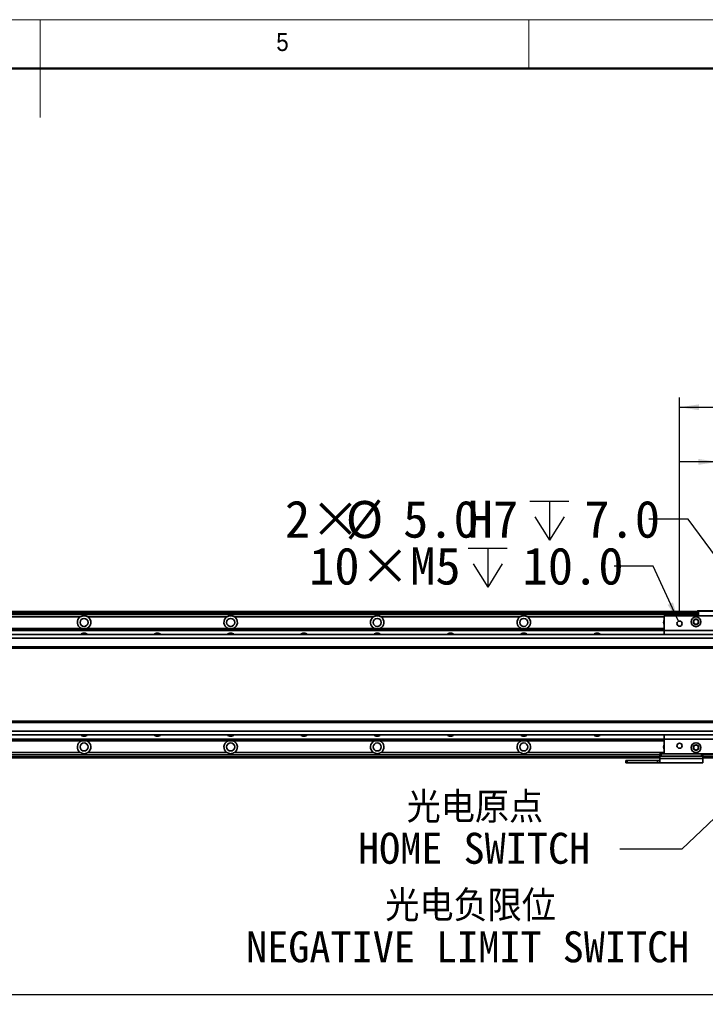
# Model space of a CAD drawing. Header units: millimetres. Extents: x 40 to 3320, y 40 to 2336.
# Tile 8 of 10: x 1663 to 2225, y 1529 to 2336. Entities that reach past the tile are written whole.
import ezdxf

# ---------------------------------------------------------------- set-up
doc = ezdxf.new("R2010")
doc.units = ezdxf.units.MM
doc.header["$LTSCALE"] = 8
doc.layers.add('黑色实线', color=7, linetype='Continuous')
doc.styles.add('SLDTEXTSTYLE1', font='Gothic.ttf', dxfattribs={"width": 0.913})
doc.styles.add('SLDTEXTSTYLE8', font='txt')
doc.styles.add('SLDTEXTSTYLE9', font='txt', dxfattribs={"bigfont": 'bigfont'})
doc.dimstyles.new('SLDDIMSTYLE0', dxfattribs={"dimtxt": 30.4, "dimasz": 16, "dimexe": 0, "dimexo": 0.0625, "dimgap": 7.6, "dimtad": 2, "dimdec": 1, "dimrnd": 1e-09, "dimzin": 4, "dimdsep": 46, "dimtxsty": 'SLDTEXTSTYLE8', "dimsah": 1, "dimcen": 0.09, "dimadec": 0, "dimazin": 1, "dimtfac": 1, "dimtdec": 1, "dimtmove": 0, "dimatfit": 0, "dimfxl": 0, "dimfrac": 2, "dimtolj": 1, "dimtzin": 12, "dimarcsym": 0})
doc.dimstyles.new('SLDDIMSTYLE2', dxfattribs={"dimtxt": 0.18, "dimasz": 4.8, "dimexe": 0, "dimexo": 0.0625, "dimgap": 0, "dimtad": 0, "dimtih": 1, "dimtoh": 1, "dimdec": 0, "dimrnd": 1e-09, "dimzin": 0, "dimdsep": 46, "dimtxsty": 'Standard', "dimblk1": 'DOT', "dimblk2": 'DOT', "dimsah": 1, "dimcen": 0.09, "dimadec": 0, "dimazin": 0, "dimtfac": 4.8, "dimtdec": 0, "dimtofl": 0, "dimtmove": 0, "dimatfit": 3, "dimldrblk": 'DOT', "dimfxl": 0, "dimfrac": 2, "dimtolj": 1, "dimtzin": 0, "dimarcsym": 0})
doc.dimstyles.new('SLDDIMSTYLE4', dxfattribs={"dimtxt": 30.4, "dimasz": 16, "dimexe": 0, "dimexo": 0.0625, "dimgap": 7.6, "dimtad": 0, "dimtih": 1, "dimtoh": 1, "dimdec": 1, "dimrnd": 1e-09, "dimzin": 4, "dimdsep": 46, "dimtxsty": 'SLDTEXTSTYLE8', "dimsah": 1, "dimcen": 0, "dimadec": 0, "dimazin": 1, "dimtfac": 1, "dimtdec": 1, "dimtofl": 0, "dimtmove": 0, "dimatfit": 3, "dimfxl": 0, "dimfrac": 2, "dimtolj": 1, "dimtzin": 12, "dimarcsym": 0})
doc.dimstyles.new('SLDDIMSTYLE5', dxfattribs={"dimtxt": 30.4, "dimasz": 16, "dimexe": 0, "dimexo": 0.0625, "dimgap": 7.6, "dimtad": 0, "dimtih": 1, "dimtoh": 1, "dimdec": 1, "dimrnd": 1e-09, "dimzin": 12, "dimdsep": 46, "dimtxsty": 'SLDTEXTSTYLE8', "dimsah": 1, "dimcen": 0, "dimadec": 0, "dimazin": 3, "dimtfac": 1, "dimtdec": 1, "dimtofl": 0, "dimtmove": 0, "dimatfit": 3, "dimfxl": 0, "dimfrac": 2, "dimtolj": 1, "dimtzin": 12, "dimarcsym": 0})
doc.dimstyles.new('SLDDIMSTYLE6', dxfattribs={"dimtxt": 30.4, "dimasz": 16, "dimexe": 0, "dimexo": 0.0625, "dimgap": 7.6, "dimtad": 2, "dimdec": 1, "dimrnd": 1e-09, "dimzin": 4, "dimdsep": 46, "dimtxsty": 'SLDTEXTSTYLE8', "dimsah": 1, "dimcen": 0.09, "dimadec": 0, "dimazin": 1, "dimtfac": 1, "dimtdec": 1, "dimtofl": 0, "dimtmove": 0, "dimatfit": 3, "dimfxl": 0, "dimfrac": 2, "dimtolj": 1, "dimtzin": 12, "dimarcsym": 0})

# ---------------------------------------------------------------- blocks, each defined once
blk = doc.blocks.new('_D_14')
at = {"layer": '黑色实线'}
for p, q in [((2234.93, 1851.43), (2234.93, 1981.79)), ((2336.93, 1851.43), (2336.93, 1981.79)), ((2234.93, 1973.79), (2202.93, 1973.79)), ((2234.93, 1973.79), (2336.93, 1973.79)), ((2336.93, 1973.79), (2368.93, 1973.79))]:
    blk.add_line(p, q, dxfattribs=at)
for points in [[(2234.93, 1973.79), (2218.93, 1976.19), (2218.93, 1971.39)], [(2336.93, 1973.79), (2352.93, 1971.39), (2352.93, 1976.19)]]:
    blk.add_solid(points, dxfattribs=at)
at = {"layer": '黑色实线', "insert": (2255.12, 2013.68), "char_height": 30.4, "attachment_point": 1, "style": 'SLDTEXTSTYLE8'}
blk.add_mtext('102.0', dxfattribs=at)
blk = doc.blocks.new('_D_15')
at = {"layer": '黑色实线'}
for p, q in [((2203.43, 1851.43), (2203.43, 2026.53)), ((2368.43, 1851.43), (2368.43, 2026.53)), ((2203.43, 2018.53), (2368.43, 2018.53))]:
    blk.add_line(p, q, dxfattribs=at)
for points in [[(2203.43, 2018.53), (2219.43, 2016.13), (2219.43, 2020.93)], [(2368.43, 2018.53), (2352.43, 2020.93), (2352.43, 2016.13)]]:
    blk.add_solid(points, dxfattribs=at)
at = {"layer": '黑色实线', "insert": (2255.12, 2058.42), "char_height": 30.4, "attachment_point": 1, "style": 'SLDTEXTSTYLE8'}
blk.add_mtext('165.0', dxfattribs=at)
blk = doc.blocks.new('SW_SYMBOL_HOLE_DEPTH')
at = {"layer": '黑色实线', "color": 0}
for p, q in [((0, 7000), (6400, 7000)), ((3200, 7000), (3200, 600)), ((800, 4440), (3200, 600)), ((5600, 4440), (3200, 600))]:
    blk.add_line(p, q, dxfattribs=at)
blk = doc.blocks.new('_D_18')
at = {"layer": '黑色实线'}
for p, q in [((2210.41, 1926.91), (2178.41, 1926.91)), ((2271.94, 1843.28), (2210.41, 1926.91))]:
    blk.add_line(p, q, dxfattribs=at)
blk.add_solid([(2271.94, 1843.28), (2264.39, 1857.59), (2260.53, 1854.75)], dxfattribs=at)
at = {"layer": '黑色实线', "xscale": 0.004985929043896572, "yscale": 0.004985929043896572, "zscale": 0.004985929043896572}
blk.add_blockref('SW_SYMBOL_HOLE_DEPTH', (2080.96, 1906.66), dxfattribs=at)
at = {"layer": '黑色实线', "char_height": 30.4, "attachment_point": 1, "style": 'SLDTEXTSTYLE8'}
for s, insert in [('2×', (1880.39, 1942.1)), ('%%c', (1930.13, 1941.81)), ('5.0', (1977.1, 1942.1)), ('H7', (2030.04, 1942.1)), ('7.0', (2125.46, 1942.1))]:
    blk.add_mtext(s, dxfattribs=dict(at, insert=insert))
blk = doc.blocks.new('_D_19')
at = {"layer": '黑色实线'}
for p, q in [((425.93, 1675.37), (425.93, 1529.47)), ((2285.93, 1643), (2285.93, 1529.47)), ((425.93, 1537.47), (2285.93, 1537.47))]:
    blk.add_line(p, q, dxfattribs=at)
for points in [[(425.93, 1537.47), (441.93, 1535.07), (441.93, 1539.87)], [(2285.93, 1537.47), (2269.93, 1539.87), (2269.93, 1535.07)]]:
    blk.add_solid(points, dxfattribs=at)
at = {"layer": '黑色实线', "insert": (1271.25, 1577.36), "char_height": 30.4, "attachment_point": 1, "style": 'SLDTEXTSTYLE8'}
blk.add_mtext('1860.0', dxfattribs=at)
blk = doc.blocks.new('_D_20')
at = {"layer": '黑色实线'}
for p, q in [((2181.81, 1888.39), (2149.81, 1888.39)), ((2202.55, 1843.18), (2181.81, 1888.39))]:
    blk.add_line(p, q, dxfattribs=at)
blk.add_solid([(2202.55, 1843.18), (2198.06, 1858.72), (2193.7, 1856.72)], dxfattribs=at)
at = {"layer": '黑色实线', "xscale": 0.004985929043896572, "yscale": 0.004985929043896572, "zscale": 0.004985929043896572}
blk.add_blockref('SW_SYMBOL_HOLE_DEPTH', (2030.41, 1868.27), dxfattribs=at)
at = {"layer": '黑色实线', "char_height": 30.4, "attachment_point": 1, "style": 'SLDTEXTSTYLE8'}
for s, insert in [('10×M5', (1900.15, 1903.71)), ('10.0', (2074.9, 1903.71))]:
    blk.add_mtext(s, dxfattribs=dict(at, insert=insert))
blk = doc.blocks.new('SW_NOTE_5')
at = {"layer": '黑色实线', "color": 0, "char_height": 25.4, "attachment_point": 2}
for s, insert, style in [('光电原点', (-118.6, 46.95), 'SLDTEXTSTYLE9'), ('HOME SWITCH', (-119.28, 13.37), 'SLDTEXTSTYLE8')]:
    blk.add_mtext(s, dxfattribs=dict(at, insert=insert, style=style))
blk = doc.blocks.new('_DOT')
at = {"color": 0, "linetype": 'ByBlock', "lineweight": -2}
blk.add_line((-0.5, 0), (-1, 0), dxfattribs=at)
at = {"color": 0, "linetype": 'ByBlock', "const_width": 0.5}
blk.add_lwpolyline([(-0.25, 0, 1), (0.25, 0, 1)], format="xyb", close=True, dxfattribs=at)
blk = doc.blocks.new('SW_NOTE_6')
at = {"layer": '黑色实线', "color": 0, "char_height": 25.4, "attachment_point": 2}
for s, insert, style in [('光电负限位', (-192.86, 46.06), 'SLDTEXTSTYLE9'), ('NEGATIVE LIMIT SWITCH', (-195.22, 12.47), 'SLDTEXTSTYLE8')]:
    blk.add_mtext(s, dxfattribs=dict(at, insert=insert, style=style))

msp = doc.modelspace()

# ---------------------------------------------------------------- linework, layer by layer
at = {"color": 7, "linetype": 'Continuous', "lineweight": 18}
for p, q in [((3320, 2336), (40, 2336)), ((1680, 2336), (1680, 2256)), ((2080, 2296), (2080, 2336)), ((80, 2296), (3280, 2296))]:
    msp.add_line(p, q, dxfattribs=at)
at = {"color": 7, "linetype": 'Continuous', "lineweight": 50}
msp.add_line((3280, 2296), (80, 2296), dxfattribs=at)
at = {"color": 7, "linetype": 'Continuous', "lineweight": 35}
for p, q in [((2217.93, 1851.27), (493.93, 1851.27)), ((493.93, 1851.07), (2217.93, 1851.07)), ((493.93, 1850.87), (2217.93, 1850.87)), ((2217.93, 1850.77), (493.93, 1850.77)), ((2217.93, 1848.77), (493.93, 1848.77)), ((2380.93, 1847.77), (2190.93, 1847.77)), ((2190.93, 1847.77), (2190.93, 1835.77)), ((2217.93, 1851.47), (2218.23, 1851.77)), ((2218.93, 1851.47), (2217.93, 1851.47)), ((2217.93, 1847.77), (2217.93, 1851.47)), ((2218.23, 1851.77), (2219.05, 1851.77)), ((2218.93, 1851.47), (2219.05, 1851.77)), ((2240.93, 1851.47), (2218.93, 1851.47)), ((2218.93, 1851.47), (2218.93, 1847.77)), ((2219.05, 1851.77), (2240.8, 1851.77)), ((1712.76, 1846.77), (1599.1, 1846.77)), ((1832.76, 1846.77), (1719.1, 1846.77)), ((1952.76, 1846.77), (1839.1, 1846.77)), ((2072.76, 1846.77), (1959.1, 1846.77)), ((2401.43, 1832.27), (310.43, 1832.27)), ((520.93, 1837.27), (2190.93, 1837.27)), ((520.93, 1836.97), (2190.93, 1836.97)), ((520.93, 1836.07), (2190.93, 1836.07)), ((520.93, 1835.78), (2190.93, 1835.78)), ((2380.93, 1835.77), (2190.93, 1835.77)), ((2190.93, 1835.77), (2190.93, 1832.27)), ((2401.43, 1829.27), (310.43, 1829.27)), ((2401.43, 1822.27), (310.43, 1822.27)), ((310.43, 1821.27), (2401.43, 1821.27)), ((2401.43, 1761.27), (310.43, 1761.27)), ((2401.43, 1760.27), (310.43, 1760.27)), ((2401.43, 1753.27), (310.43, 1753.27)), ((2401.43, 1750.27), (310.43, 1750.27)), ((2190.93, 1750.27), (2190.93, 1746.77)), ((520.93, 1746.76), (2190.93, 1746.76)), ((520.93, 1746.47), (2190.93, 1746.47)), ((520.93, 1745.57), (2190.93, 1745.57)), ((520.93, 1745.28), (2190.93, 1745.28)), ((2380.93, 1746.77), (2190.93, 1746.77)), ((2190.93, 1746.77), (2190.93, 1734.77)), ((1712.76, 1735.78), (1599.1, 1735.78)), ((1832.76, 1735.78), (1719.1, 1735.78)), ((1952.76, 1735.78), (1839.1, 1735.78)), ((2072.76, 1735.78), (1959.1, 1735.78)), ((2187.43, 1732.77), (2187.43, 1734.77)), ((2187.43, 1734.77), (2188.43, 1734.77)), ((2188.43, 1734.77), (2188.43, 1732.77)), ((2188.43, 1734.77), (2190.93, 1734.77)), ((2380.93, 1734.77), (2190.93, 1734.77)), ((2221.43, 1732.77), (2221.43, 1734.77)), ((2222.43, 1734.77), (2222.43, 1732.77)), ((2187.43, 1733.78), (526.43, 1733.78)), ((2187.43, 1731.27), (526.43, 1731.27)), ((2159.43, 1727.27), (2159.43, 1729.27)), ((2159.43, 1729.27), (2160.43, 1729.27)), ((2160.43, 1727.27), (2159.43, 1727.27)), ((2160.43, 1729.27), (2160.43, 1727.27)), ((2160.43, 1729.27), (2185.43, 1729.27)), ((2160.43, 1727.27), (2185.43, 1727.27)), ((2185.43, 1727.27), (2185.43, 1729.27)), ((2185.43, 1729.27), (2187.43, 1729.27)), ((2187.43, 1727.27), (2185.43, 1727.27)), ((2188.43, 1732.77), (2187.43, 1732.77)), ((2187.43, 1730.94), (2187.43, 1732.77)), ((2187.43, 1730.94), (2222.43, 1730.94)), ((2187.43, 1727.27), (2187.43, 1730.94)), ((2222.43, 1727.27), (2187.43, 1727.27)), ((2188.43, 1732.77), (2221.43, 1732.77)), ((2222.43, 1732.77), (2221.43, 1732.77)), ((2275.93, 1733.78), (2222.43, 1733.78)), ((2222.43, 1732.77), (2222.43, 1730.94)), ((2275.93, 1731.27), (2222.43, 1731.27)), ((2222.43, 1730.94), (2222.43, 1727.27))]:
    msp.add_line(p, q, dxfattribs=at)
at = {"color": 8, "linetype": 'Continuous', "lineweight": 35}
for p, q in [((2217.93, 1850.27), (493.93, 1850.27)), ((2190.93, 1846.77), (2079.1, 1846.77)), ((2190.93, 1735.78), (2079.1, 1735.78)), ((2187.43, 1732.27), (526.43, 1732.27)), ((2275.93, 1732.27), (2222.43, 1732.27))]:
    msp.add_line(p, q, dxfattribs=at)
at = {"color": 7, "linetype": 'Continuous', "lineweight": 35}
for centre, radius in [((1715.93, 1842.27), 3.3), ((1835.93, 1842.27), 3.3), ((1955.93, 1842.27), 3.3), ((2075.93, 1842.27), 3.3), ((2203.43, 1841.27), 2.1), ((2216.93, 1842.77), 4), ((2216.93, 1842.77), 2.25), ((2216.93, 1842.77), 2), ((1715.93, 1740.27), 3.3), ((1835.93, 1740.27), 3.3), ((1955.93, 1740.27), 3.3), ((2075.93, 1740.27), 3.3), ((2203.43, 1741.27), 2.1), ((2216.93, 1739.77), 4), ((2216.93, 1739.77), 2.25), ((2216.93, 1739.77), 2)]:
    msp.add_circle(centre, radius, dxfattribs=at)
for centre, radius, start, end in [((1715.93, 1842.27), 5.5, 125.18979, 245.50882), ((1715.93, 1842.27), 5.5, 294.49118, 54.81021), ((1835.93, 1842.27), 5.5, 125.18979, 245.50882), ((1835.93, 1842.27), 5.5, 294.49118, 54.81021), ((1955.93, 1842.27), 5.5, 125.18979, 245.50882), ((1955.93, 1842.27), 5.5, 294.49118, 54.81021), ((2075.93, 1842.27), 5.5, 125.18979, 245.50882), ((2075.93, 1842.27), 5.5, 294.49118, 54.81021), ((2195.93, 1842.27), 5.5, 155.38002, 204.61998), ((1715.93, 1829.77), 3.75, 41.91572, 138.08428), ((1775.93, 1829.77), 3.75, 41.91572, 138.08428), ((1835.93, 1829.77), 3.75, 41.91572, 138.08428), ((1895.93, 1829.77), 3.75, 41.91572, 138.08428), ((1955.93, 1829.77), 3.75, 41.91572, 138.08428), ((2015.93, 1829.77), 3.75, 41.91572, 138.08428), ((2075.93, 1829.77), 3.75, 41.91572, 138.08428), ((2135.93, 1829.77), 3.75, 41.91572, 138.08428), ((1715.93, 1752.78), 3.75, 221.91572, 318.08428), ((1775.93, 1752.78), 3.75, 221.91572, 318.08428), ((1835.93, 1752.78), 3.75, 221.91572, 318.08428), ((1895.93, 1752.78), 3.75, 221.91572, 318.08428), ((1955.93, 1752.78), 3.75, 221.91572, 318.08428), ((2015.93, 1752.78), 3.75, 221.91572, 318.08428), ((2075.93, 1752.78), 3.75, 221.91572, 318.08428), ((2135.93, 1752.78), 3.75, 221.91572, 318.08428), ((1715.93, 1740.27), 5.5, 114.49118, 234.81021), ((1715.93, 1740.27), 5.5, 305.18979, 65.50882), ((1835.93, 1740.27), 5.5, 114.49118, 234.81021), ((1835.93, 1740.27), 5.5, 305.18979, 65.50882), ((1955.93, 1740.27), 5.5, 114.49118, 234.81021), ((1955.93, 1740.27), 5.5, 305.18979, 65.50882), ((2075.93, 1740.27), 5.5, 114.49118, 234.81021), ((2075.93, 1740.27), 5.5, 305.18979, 65.50882), ((2195.93, 1740.27), 5.5, 155.38002, 204.61998)]:
    msp.add_arc(centre, radius, start, end, dxfattribs=at)
for points, knots in [([(1719.1, 1846.77), (1718.64, 1847.03), (1717.69, 1847.59), (1716, 1847.85), (1714.26, 1847.63), (1713.26, 1847.05), (1712.76, 1846.77)], [0, 0, 0, 0, 0.235682, 0.486473, 0.744847, 1, 1, 1, 1]), ([(1839.1, 1846.77), (1838.64, 1847.03), (1837.69, 1847.59), (1836, 1847.85), (1834.26, 1847.63), (1833.26, 1847.05), (1832.76, 1846.77)], [0, 0, 0, 0, 0.235682, 0.486473, 0.744847, 1, 1, 1, 1]), ([(1959.1, 1846.77), (1958.64, 1847.03), (1957.69, 1847.59), (1956, 1847.85), (1954.26, 1847.63), (1953.26, 1847.05), (1952.76, 1846.77)], [0, 0, 0, 0, 0.235682, 0.486473, 0.744847, 1, 1, 1, 1]), ([(2079.1, 1846.77), (2078.64, 1847.03), (2077.69, 1847.59), (2076, 1847.85), (2074.26, 1847.63), (2073.26, 1847.05), (2072.76, 1846.77)], [0, 0, 0, 0, 0.235698, 0.486454, 0.744863, 1, 1, 1, 1]), ([(1712.76, 1735.78), (1713.22, 1735.51), (1714.16, 1734.95), (1715.85, 1734.69), (1717.59, 1734.91), (1718.6, 1735.49), (1719.1, 1735.78)], [0, 0, 0, 0, 0.235682, 0.486473, 0.744847, 1, 1, 1, 1]), ([(1832.76, 1735.78), (1833.22, 1735.51), (1834.16, 1734.95), (1835.85, 1734.69), (1837.59, 1734.91), (1838.6, 1735.49), (1839.1, 1735.78)], [0, 0, 0, 0, 0.235682, 0.486473, 0.744847, 1, 1, 1, 1]), ([(1952.76, 1735.78), (1953.22, 1735.51), (1954.16, 1734.95), (1955.85, 1734.69), (1957.59, 1734.91), (1958.6, 1735.49), (1959.1, 1735.78)], [0, 0, 0, 0, 0.235682, 0.486473, 0.744847, 1, 1, 1, 1]), ([(2072.76, 1735.78), (2073.22, 1735.51), (2074.16, 1734.95), (2075.85, 1734.69), (2077.59, 1734.91), (2078.6, 1735.49), (2079.1, 1735.78)], [0, 0, 0, 0, 0.235698, 0.486454, 0.744863, 1, 1, 1, 1])]:
    msp.add_open_spline(points, degree=3, knots=knots, dxfattribs=at)

# ---------------------------------------------------------------- block references
at = {"layer": '黑色实线', "color": 7}
for name, p in [('SW_NOTE_5', (2154.52, 1656.6)), ('SW_NOTE_6', (2225.23, 1576.79))]:
    msp.add_blockref(name, p, dxfattribs=at)

# ---------------------------------------------------------------- texts
at = {"color": 7, "linetype": 'Continuous', "lineweight": 0, "insert": (1873.33, 2325.17), "char_height": 14.82, "attachment_point": 1, "style": 'SLDTEXTSTYLE1'}
msp.add_mtext('5', dxfattribs=at)

# ---------------------------------------------------------------- dimensions: what is measured, and where the dimension line sits
at = {"layer": '黑色实线'}
for base, p1, p2, dimstyle, picture, middle in [((2368.43, 2018.53), (2203.43, 1841.27), (2368.43, 1841.27), 'SLDDIMSTYLE0', '_D_15', (2303.55, 2018.53)), ((2336.93, 1973.79), (2234.93, 1841.27), (2336.93, 1841.27), 'SLDDIMSTYLE0', '_D_14', (2303.55, 1973.79)), ((2285.93, 1537.47), (425.93, 1685.53), (2285.93, 1653.16), 'SLDDIMSTYLE6', '_D_19', (1330.66, 1537.47))]:
    dim = msp.add_linear_dim(base=base, p1=p1, p2=p2, dimstyle=dimstyle, dxfattribs=at)
    dim.commit()
    dim.dimension.update_dxf_attribs({"geometry": picture, "text_midpoint": middle, "dimtype": 160})
dim = msp.add_diameter_dim_2p(p1=(2274.91, 1839.26), p2=(2271.94, 1843.28), text='2×<>H7{\\fGDT;x}7.0', dimstyle='SLDDIMSTYLE4', dxfattribs=at)
dim.commit()
dim.dimension.update_dxf_attribs({"geometry": '_D_18', "text_midpoint": (2029.4, 1926.91), "dimtype": 163})
dim = msp.add_diameter_dim_2p(p1=(2204.3, 1839.36), p2=(2202.55, 1843.18), text='10×M5{\\fGDT;x}10.0', dimstyle='SLDDIMSTYLE5', override={"dimpost": '<>'}, dxfattribs=at)
dim.commit()
dim.dimension.update_dxf_attribs({"geometry": '_D_20', "text_midpoint": (2024.98, 1888.39), "dimtype": 163})

# ---------------------------------------------------------------- leaders
at = {"layer": '黑色实线', "color": 7}
msp.add_leader([(2269.36, 1717.39), (2205.32, 1656.6), (2154.52, 1656.6)], dimstyle='SLDDIMSTYLE2', dxfattribs=at)

doc.saveas('drawing.dxf')
